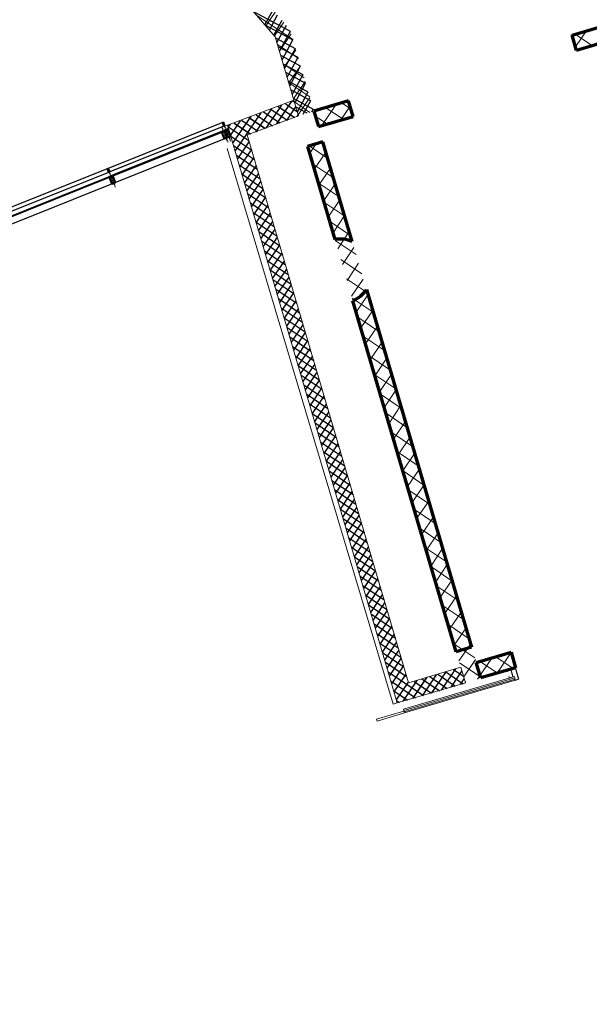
# Model space of a CAD drawing. Header units: millimetres. Extents: x 98667 to 994031, y -2704 to 533009.
# Tile 197 of 256: x 659468 to 666560, y 372241 to 384505. Entities that reach past the tile are written whole.
import ezdxf

# ---------------------------------------------------------------- set-up
doc = ezdxf.new("R2010")
doc.units = ezdxf.units.MM
for name, pattern in [('AP03000E0$0$HIDDEN', [9.525, 6.35, -3.175]), ('CENTER', [50.8, 31.75, -6.35, 6.35, -6.35]), ('sp00000g0$0$CENTER', [50.8, 31.75, -6.35, 6.35, -6.35])]:
    doc.linetypes.add(name, pattern=pattern)
for name, color, linetype, lineweight in [('0_F&B AREA', 3, 'Continuous', 0), ('A-FLOR-HRAL', 1, 'Continuous', 25), ('A-GLAZ', 2, 'Continuous', 25), ('A-GLAZ-MULL', 3, 'Continuous', 35), ('A-GLAZ-PRHT', 1, 'Continuous', 15), ('A-GLAZ-SILL', 1, 'Continuous', 15), ('A-WALL-FNSH', 1, 'Continuous', 15), ('A-WALL-FULL', 6, 'Continuous', 70), ('A-WALL-PATT', 5, 'Continuous', 15), ('AP03000E0$0$A-GLAZ-FULL-EXTR', 2, 'Continuous', 20), ('AP03000E0$0$A-WALL-FNSH', 1, 'Continuous', 15), ('L_3020_WAY_thinn', 1, 'Continuous', 20)]:
    doc.layers.add(name, color=color, linetype=linetype, lineweight=lineweight)
for name, color, linetype in [('A-GLASS', 2, 'Continuous'), ('A-GRID', 1, 'CENTER'), ('A-MULLION', 4, 'Continuous'), ('A-WALL-PATT-50', 5, 'Continuous'), ('sp00000g0$0$S-GRID', 1, 'sp00000g0$0$CENTER')]:
    doc.layers.add(name, color=color, linetype=linetype)
doc.layers.add('AP03000E0$0$A-Slab Edge Guide', color=55, linetype='Continuous', lineweight=15, plot=False)

msp = doc.modelspace()

# ---------------------------------------------------------------- hatches: boundary and pattern name
h = msp.add_hatch(color=251)
h.paths.add_polyline_path([(662026, 383106, -0.414214), (662027, 383109), (662044, 383115), (662042, 383120), (662019, 383111), (662050, 383034), (662073, 383043), (662071, 383048), (662054, 383041, -0.414214), (662052, 383043)])
h.paths.add_polyline_path([(662061, 383122, -0.414214), (662063, 383121), (662089, 383057, -0.414214), (662088, 383055), (662071, 383048), (662073, 383043), (662096, 383053), (662065, 383129), (662059, 383146), (662054, 383144), (662060, 383129, -0.414214), (662059, 383127), (662042, 383120), (662044, 383115)])

# ---------------------------------------------------------------- linework, layer by layer
at = {"color": 251}
msp.add_line((662037, 383029), (643929, 375762), dxfattribs=at)
at = {"layer": '0_F&B AREA', "color": 251, "extrusion": (-0.001106, 0.003735, 0.999992)}
for p, q in [((662650, 384293, -3), (652489, 396029, -58)), ((662882, 383502, 0), (662650, 384293, -3)), ((662056, 383191, 0), (662882, 383502, 0)), ((643850, 375892, 7), (662023, 383185, 0)), ((662023, 383185, 0), (662056, 383191, 0))]:
    msp.add_line(p, q, dxfattribs=at)
at = {"layer": 'A-FLOR-HRAL', "color": 251}
for p, q in [((660573, 382657), (661989, 383225)), ((662008, 383179), (660591, 382610)), ((661989, 383225), (662008, 383179)), ((661991, 383220), (661995, 383221)), ((662005, 383185), (661991, 383220)), ((661993, 383227), (662004, 383231)), ((662011, 383180), (661993, 383227)), ((661995, 383221), (662009, 383186)), ((662004, 383231), (662023, 383185)), ((662009, 383186), (662005, 383185)), ((662023, 383185), (662011, 383180)), ((659173, 382095), (660554, 382649)), ((660554, 382649), (660573, 382603)), ((660558, 382651), (660569, 382655)), ((660558, 382651), (660569, 382655)), ((660576, 382604), (660558, 382651)), ((660576, 382604), (660558, 382651)), ((660569, 382655), (660587, 382609)), ((660569, 382655), (660587, 382609)), ((660571, 382650), (660575, 382651)), ((660585, 382615), (660571, 382650)), ((660591, 382610), (660573, 382657)), ((660575, 382651), (660589, 382616)), ((660573, 382603), (659191, 382049)), ((660556, 382644), (660560, 382645)), ((660570, 382609), (660556, 382644)), ((660560, 382645), (660574, 382610)), ((660574, 382610), (660570, 382609)), ((660587, 382609), (660576, 382604)), ((660587, 382609), (660576, 382604)), ((660589, 382616), (660585, 382615))]:
    msp.add_line(p, q, dxfattribs=at)
at = {"layer": 'A-GLASS', "color": 251}
for p, q in [((662050, 383142), (662012, 383127)), ((662055, 383133), (662052, 383141)), ((662054, 383130), (662017, 383115)), ((660594, 382558), (660577, 382551)), ((660598, 382546), (660582, 382539)), ((660599, 382549), (660596, 382556)), ((660609, 382553), (660606, 382561))]:
    msp.add_line(p, q, dxfattribs=at)
for centre, start, end in [((662050, 383140), 21.8671, 111.8671), ((662053, 383132), 291.8671, 21.8671), ((660594, 382556), 21.8671, 111.8671), ((660597, 382548), 291.8671, 21.8671), ((660608, 382561), 111.8671, 201.8671), ((660611, 382553), 201.8671, 291.8671)]:
    msp.add_arc(centre, 2, start, end, dxfattribs=at)
at = {"layer": 'A-GLAZ', "color": 251}
for p, q in [((660607, 382563), (661993, 383119)), ((660612, 382551), (661998, 383108)), ((661998, 383108), (661982, 383101)), ((661999, 383110), (661996, 383118)), ((662009, 383114), (662006, 383122)), ((662007, 383125), (662023, 383131)), ((662012, 383113), (662028, 383120)), ((659208, 382001), (660594, 382558)), ((659212, 381990), (660598, 382546)), ((660598, 382546), (660582, 382539)), ((660599, 382549), (660596, 382556)), ((660609, 382553), (660606, 382561)), ((660607, 382563), (660624, 382570)), ((660612, 382551), (660628, 382558))]:
    msp.add_line(p, q, dxfattribs=at)
for centre, start, end in [((661994, 383117), 21.8671, 111.8671), ((661997, 383110), 291.8671, 21.8671), ((662008, 383123), 111.8671, 201.8671), ((662011, 383115), 201.8671, 291.8671), ((660594, 382556), 21.8671, 111.8671), ((660597, 382548), 291.8671, 21.8671), ((660608, 382561), 111.8671, 201.8671), ((660611, 382553), 201.8671, 291.8671)]:
    msp.add_arc(centre, 2, start, end, dxfattribs=at)
at = {"layer": 'A-GLAZ-MULL', "color": 251}
for p, q in [((662054, 383144), (662059, 383146)), ((662054, 383144), (662060, 383129)), ((662059, 383146), (662065, 383129)), ((661984, 383097), (662014, 383020)), ((661990, 383094), (662017, 383026)), ((662014, 383020), (662061, 383039)), ((662017, 383026), (662054, 383041)), ((662059, 383127), (662019, 383111)), ((662050, 383034), (662019, 383111)), ((662052, 383043), (662026, 383106)), ((662027, 383109), (662061, 383122)), ((662054, 383041), (662027, 383109)), ((662061, 383039), (662030, 383115)), ((662096, 383053), (662050, 383034)), ((662088, 383055), (662054, 383041)), ((662063, 383121), (662089, 383057)), ((662065, 383129), (662096, 383053)), ((660605, 382543), (660584, 382535)), ((660584, 382535), (660615, 382458)), ((660584, 382535), (660615, 382458)), ((660627, 382547), (660590, 382532)), ((660590, 382532), (660617, 382465)), ((660590, 382532), (660617, 382465)), ((660603, 382561), (660598, 382559)), ((660598, 382559), (660605, 382543)), ((660603, 382561), (660609, 382545)), ((660609, 382545), (660630, 382553)), ((660654, 382480), (660627, 382547)), ((660654, 382480), (660627, 382547)), ((660661, 382477), (660630, 382553)), ((660661, 382477), (660630, 382553)), ((660615, 382458), (660661, 382477)), ((660615, 382458), (660661, 382477)), ((660617, 382465), (660654, 382480)), ((660617, 382465), (660654, 382480))]:
    msp.add_line(p, q, dxfattribs=at)
for centre, start, end in [((662028, 383107), 111.8671, 201.8671), ((662054, 383043), 201.8671, 291.8671), ((662058, 383129), 291.8671, 21.8671), ((662061, 383120), 21.8671, 111.8671), ((662087, 383057), 291.8671, 21.8671)]:
    msp.add_arc(centre, 2, start, end, dxfattribs=at)
at = {"layer": 'A-GLAZ-PRHT', "color": 251}
for p, q in [((662052, 383141), (662055, 383142)), ((662055, 383133), (662052, 383141)), ((662055, 383142), (662058, 383134)), ((662060, 383144), (662062, 383145)), ((662063, 383136), (662060, 383144)), ((662066, 383137), (662062, 383145)), ((662062, 383145), (662066, 383137)), ((662043, 383126), (662052, 383129)), ((662045, 383121), (662043, 383126)), ((662054, 383125), (662045, 383121)), ((662052, 383129), (662054, 383125)), ((662058, 383134), (662055, 383133)), ((662066, 383137), (662063, 383136))]:
    msp.add_line(p, q, dxfattribs=at)
at = {"layer": 'A-GLAZ-PRHT', "color": 251, "linetype": 'Continuous'}
for p, q in [((662052, 383141), (662052, 383141)), ((662053, 383138), (662054, 383142)), ((662054, 383136), (662056, 383140)), ((662063, 383143), (662060, 383144)), ((662064, 383140), (662060, 383142)), ((662065, 383138), (662061, 383140)), ((662062, 383145), (662062, 383145)), ((662049, 383123), (662043, 383125)), ((662047, 383122), (662044, 383123)), ((662051, 383124), (662045, 383126)), ((662045, 383121), (662045, 383121)), ((662053, 383124), (662047, 383127)), ((662053, 383126), (662049, 383128)), ((662053, 383128), (662051, 383129)), ((662055, 383134), (662056, 383138)), ((662056, 383133), (662057, 383136)), ((662058, 383134), (662058, 383134)), ((662065, 383137), (662062, 383138)), ((662063, 383136), (662063, 383136))]:
    msp.add_line(p, q, dxfattribs=at)
at = {"layer": 'A-GLAZ-SILL', "color": 251}
for p, q in [((660661, 382477), (662014, 383020)), ((661986, 383103), (661996, 383107)), ((661988, 383098), (661986, 383103)), ((661998, 383102), (661988, 383098)), ((661999, 383119), (661996, 383118)), ((661996, 383118), (661999, 383110)), ((661996, 383107), (661998, 383102)), ((662002, 383111), (661999, 383119)), ((661999, 383110), (662002, 383111)), ((662006, 383122), (662003, 383121)), ((662003, 383121), (662006, 383113)), ((662009, 383114), (662006, 383122)), ((662006, 383113), (662009, 383114)), ((662023, 383118), (662014, 383114)), ((662014, 383114), (662016, 383110)), ((662016, 383110), (662025, 383113)), ((662025, 383113), (662023, 383118)), ((660587, 382541), (660596, 382545)), ((660587, 382541), (660596, 382545)), ((660589, 382537), (660587, 382541)), ((660589, 382537), (660587, 382541)), ((660598, 382540), (660589, 382537)), ((660598, 382540), (660589, 382537)), ((660599, 382557), (660596, 382556)), ((660599, 382557), (660596, 382556)), ((660596, 382556), (660599, 382549)), ((660596, 382556), (660599, 382549)), ((660596, 382545), (660598, 382540)), ((660596, 382545), (660598, 382540)), ((660602, 382550), (660599, 382557)), ((660602, 382550), (660599, 382557)), ((660599, 382549), (660602, 382550)), ((660599, 382549), (660602, 382550)), ((660606, 382560), (660604, 382559)), ((660606, 382560), (660604, 382559)), ((660604, 382559), (660607, 382551)), ((660604, 382559), (660607, 382551)), ((660609, 382553), (660606, 382560)), ((660609, 382553), (660606, 382560)), ((660607, 382551), (660609, 382553)), ((660607, 382551), (660609, 382553)), ((660624, 382556), (660614, 382552)), ((660624, 382556), (660614, 382552)), ((660614, 382552), (660616, 382548)), ((660614, 382552), (660616, 382548)), ((660616, 382548), (660625, 382551)), ((660616, 382548), (660625, 382551)), ((660625, 382551), (660624, 382556)), ((660625, 382551), (660624, 382556)), ((659261, 381915), (660615, 382458))]:
    msp.add_line(p, q, dxfattribs=at)
at = {"layer": 'A-GLAZ-SILL', "color": 251, "linetype": 'Continuous'}
for p, q in [((661993, 383100), (661987, 383103)), ((661991, 383100), (661987, 383101)), ((661989, 383099), (661988, 383099)), ((661995, 383101), (661989, 383104)), ((661997, 383102), (661991, 383105)), ((661997, 383104), (661993, 383106)), ((661996, 383106), (661995, 383107)), ((662000, 383117), (661996, 383118)), ((662001, 383115), (661997, 383116)), ((662001, 383113), (661997, 383114)), ((661999, 383119), (661998, 383119)), ((662001, 383111), (661998, 383112)), ((662007, 383121), (662004, 383122)), ((662008, 383118), (662004, 383120)), ((662008, 383116), (662005, 383118)), ((662009, 383114), (662005, 383116)), ((662007, 383114), (662006, 383114)), ((662020, 383111), (662014, 383114)), ((662018, 383110), (662015, 383112)), ((662022, 383112), (662016, 383115)), ((662016, 383110), (662016, 383110)), ((662025, 383113), (662018, 383116)), ((662025, 383115), (662020, 383117)), ((662024, 383117), (662022, 383117)), ((660587, 382539), (660589, 382542)), ((660594, 382539), (660587, 382541)), ((660591, 382538), (660587, 382540)), ((660588, 382537), (660591, 382543)), ((660589, 382537), (660588, 382537)), ((660596, 382540), (660589, 382542)), ((660590, 382537), (660593, 382544)), ((660598, 382540), (660591, 382543)), ((660592, 382538), (660595, 382545)), ((660597, 382542), (660593, 382544)), ((660594, 382539), (660596, 382544)), ((660596, 382544), (660595, 382545)), ((660600, 382555), (660596, 382556)), ((660596, 382540), (660597, 382542)), ((660600, 382555), (660597, 382557)), ((660601, 382553), (660597, 382555)), ((660601, 382553), (660597, 382554)), ((660599, 382557), (660598, 382557)), ((660601, 382551), (660598, 382553)), ((660602, 382551), (660598, 382552)), ((660601, 382549), (660598, 382551)), ((660599, 382557), (660599, 382557)), ((660601, 382549), (660599, 382550)), ((660599, 382549), (660599, 382549)), ((660607, 382558), (660604, 382560)), ((660608, 382557), (660604, 382558)), ((660608, 382556), (660604, 382558)), ((660607, 382559), (660605, 382560)), ((660609, 382555), (660605, 382556)), ((660609, 382554), (660605, 382556)), ((660606, 382560), (660606, 382560)), ((660609, 382553), (660606, 382554)), ((660609, 382552), (660606, 382554)), ((660607, 382552), (660606, 382552)), ((660607, 382552), (660607, 382552)), ((660621, 382550), (660614, 382552)), ((660622, 382550), (660615, 382553)), ((660620, 382549), (660615, 382551)), ((660619, 382549), (660615, 382550)), ((660623, 382550), (660616, 382553)), ((660618, 382548), (660616, 382549)), ((660616, 382548), (660616, 382548)), ((660624, 382551), (660617, 382554)), ((660625, 382551), (660618, 382554)), ((660625, 382553), (660620, 382555)), ((660625, 382552), (660620, 382554)), ((660624, 382555), (660622, 382556)), ((660624, 382554), (660622, 382555))]:
    msp.add_line(p, q, dxfattribs=at)
at = {"layer": 'A-GRID', "color": 251}
for p, q in [((661979, 383175), (662058, 382979)), ((662015, 383189), (662093, 382993)), ((660579, 382613), (660658, 382417)), ((660579, 382613), (660658, 382417))]:
    msp.add_line(p, q, dxfattribs=at)
at = {"layer": 'A-MULLION', "color": 251}
for p, q in [((662004, 383105), (661984, 383097)), ((662027, 383109), (661990, 383094)), ((662003, 383123), (661998, 383121)), ((661998, 383121), (662004, 383105)), ((662003, 383123), (662009, 383107)), ((662009, 383107), (662030, 383115)), ((660605, 382543), (660584, 382535)), ((660627, 382547), (660590, 382532)), ((660603, 382561), (660598, 382559)), ((660598, 382559), (660605, 382543)), ((660603, 382561), (660609, 382545)), ((660609, 382545), (660630, 382553))]:
    msp.add_line(p, q, dxfattribs=at)
at = {"layer": 'A-WALL-FNSH', "color": 251, "linetype": 'ByBlock'}
for p, q in [((666955, 384504, 0), (666341, 384322, 0)), ((666341, 384322, 0), (666344, 384312))]:
    msp.add_line(p, q, dxfattribs=at)
at = {"layer": 'A-WALL-FNSH', "color": 251}
for p, q in [((665584, 376625), (665536, 376611)), ((665536, 376611), (665540, 376595)), ((665540, 376609), (665582, 376621)), ((665543, 376596), (665540, 376609)), ((665540, 376595), (665543, 376596)), ((665582, 376621), (665679, 376291)), ((665683, 376289), (665584, 376625)), ((665583, 376416), (665535, 376402)), ((665535, 376402), (665539, 376386)), ((665539, 376400), (665581, 376412)), ((665542, 376387), (665539, 376400)), ((665581, 376412), (665608, 376320)), ((665612, 376318), (665583, 376416)), ((665683, 376289), (665640, 376433)), ((665683, 376289), (665640, 376433)), ((664245, 375916), (665627, 376322)), ((664250, 375901), (665632, 376307)), ((664254, 375885), (665636, 376292)), ((664259, 375870), (665625, 376272)), ((665539, 376386), (665542, 376387)), ((665562, 376320), (665559, 376319)), ((665559, 376319), (665564, 376304)), ((665566, 376308), (665562, 376320)), ((665564, 376304), (665612, 376318)), ((665608, 376320), (665566, 376308)), ((665625, 376272), (665621, 376287)), ((665636, 376292), (665627, 376323)), ((665633, 376291), (665630, 376290)), ((665630, 376290), (665635, 376275)), ((665637, 376279), (665633, 376291)), ((665635, 376275), (665683, 376289)), ((665679, 376291), (665637, 376279)), ((664259, 375870), (664245, 375916)), ((664252, 375894), (663912, 375792)), ((663919, 375768), (663912, 375792)), ((664259, 375870), (663919, 375768))]:
    msp.add_line(p, q, dxfattribs=at)
at = {"layer": 'A-WALL-FULL', "color": 251, "linetype": 'ByBlock'}
for p, q in [((666345, 384312), (666777, 384439)), ((666401, 384120), (666345, 384312)), ((666833, 384249), (666401, 384120)), ((663562, 383493), (663130, 383366)), ((663619, 383301), (663562, 383493)), ((663130, 383366), (663187, 383174)), ((663187, 383174), (663619, 383301)), ((663244, 382982), (663052, 382926)), ((663052, 382926), (663393, 381766)), ((663609, 381742), (663244, 382982)), ((663785, 381143), (665095, 376689)), ((664903, 376633), (663617, 381005)), ((665095, 376689), (664903, 376633)), ((665152, 376498), (665585, 376625)), ((665585, 376625), (665641, 376433)), ((665208, 376306), (665152, 376498)), ((665641, 376433), (665208, 376306))]:
    msp.add_line(p, q, dxfattribs=at)
for start, end in [(67.7163, 99.2438), (293.5439, 325.0842)]:
    msp.add_arc((663457, 381372), 400, start, end, dxfattribs=at)
at = {"layer": 'A-WALL-PATT', "color": 251, "linetype": 'Continuous'}
for p, q in [((662417, 384562), (662868, 384258)), ((662532, 384428), (662648, 384600)), ((662640, 384304), (662756, 384476)), ((662703, 384112), (662848, 384328)), ((666383, 384323), (666598, 384178)), ((666387, 384167), (666520, 384363)), ((662679, 384195), (662939, 384020)), ((662761, 383914), (662906, 384130)), ((662749, 383956), (663009, 383782)), ((662819, 383717), (662964, 383932)), ((662819, 383718), (663079, 383543)), ((662878, 383519), (663023, 383734)), ((662936, 383321), (663081, 383536)), ((662412, 383111), (662605, 383397)), ((662669, 383208), (662861, 383494)), ((662683, 383427), (662887, 383290)), ((662865, 383496), (662889, 383480)), ((662889, 383480), (663080, 383351)), ((663228, 383186), (663403, 383446)), ((663278, 383409), (663494, 383264)), ((663466, 383256), (663582, 383428)), ((663476, 383468), (663593, 383389)), ((662123, 382965), (662349, 383301)), ((662318, 383289), (662522, 383152)), ((662501, 383358), (662704, 383221)), ((662925, 383304), (662935, 383320)), ((663139, 383338), (663164, 383376)), ((663148, 383305), (663296, 383206)), ((662065, 383163), (662092, 383204)), ((662136, 383221), (662340, 383084)), ((662096, 383056), (662356, 382881)), ((662181, 382767), (662326, 382983)), ((663072, 382932), (663304, 382775)), ((663078, 382837), (663159, 382957)), ((662166, 382818), (662426, 382643)), ((662239, 382568), (662385, 382785)), ((663136, 382640), (663281, 382854)), ((663115, 382711), (663374, 382536)), ((663194, 382442), (663339, 382656)), ((662236, 382580), (662497, 382404)), ((662297, 382370), (662443, 382587)), ((663185, 382472), (663445, 382297)), ((663252, 382245), (663397, 382459)), ((662306, 382341), (662567, 382166)), ((662355, 382172), (662501, 382389)), ((662414, 381974), (662559, 382191)), ((663256, 382233), (663515, 382058)), ((663310, 382047), (663455, 382261)), ((662376, 382103), (662637, 381928)), ((663369, 381850), (663513, 382064)), ((662472, 381776), (662618, 381993)), ((663326, 381994), (663585, 381819)), ((662446, 381865), (662707, 381689)), ((662530, 381578), (662676, 381795)), ((663427, 381652), (663571, 381866)), ((663396, 381755), (663656, 381579)), ((663485, 381455), (663630, 381669)), ((662516, 381626), (662777, 381451)), ((662588, 381380), (662734, 381597)), ((663467, 381516), (663726, 381340)), ((663543, 381257), (663688, 381471)), ((662586, 381388), (662847, 381212)), ((662646, 381182), (662792, 381399)), ((662705, 380984), (662851, 381201)), ((663537, 381276), (663797, 381101)), ((663601, 381060), (663746, 381274)), ((662656, 381150), (662917, 380974)), ((663659, 380862), (663804, 381076)), ((662763, 380786), (662909, 381003)), ((663608, 381037), (663867, 380862)), ((662726, 380911), (662988, 380736)), ((663717, 380665), (663862, 380879)), ((662821, 380588), (662967, 380805)), ((663678, 380798), (663938, 380623)), ((662796, 380673), (663058, 380497)), ((662879, 380390), (663025, 380608)), ((663775, 380467), (663920, 380681)), ((663748, 380559), (664008, 380383)), ((663833, 380269), (663978, 380484)), ((662866, 380435), (663128, 380259)), ((662937, 380192), (663084, 380410)), ((663819, 380320), (664078, 380144)), ((662936, 380197), (663198, 380020)), ((662995, 379994), (663142, 380212)), ((663892, 380072), (664036, 380286)), ((663889, 380080), (664149, 379905)), ((663950, 379874), (664095, 380089)), ((663006, 379958), (663268, 379782)), ((663054, 379796), (663200, 380014)), ((663959, 379841), (664219, 379666)), ((664008, 379677), (664153, 379891)), ((663076, 379720), (663338, 379544)), ((663112, 379598), (663258, 379816)), ((663170, 379400), (663317, 379618)), ((664030, 379602), (664290, 379426)), ((664066, 379479), (664211, 379694)), ((663146, 379482), (663409, 379305)), ((664124, 379282), (664269, 379496)), ((663228, 379202), (663375, 379420)), ((664100, 379363), (664360, 379187)), ((663216, 379243), (663479, 379067)), ((663286, 379004), (663433, 379222)), ((664182, 379084), (664327, 379299)), ((664171, 379124), (664430, 378948)), ((664240, 378887), (664385, 379101)), ((663286, 379005), (663549, 378828)), ((663345, 378806), (663491, 379024)), ((664241, 378885), (664501, 378709)), ((664298, 378689), (664443, 378904)), ((663356, 378767), (663619, 378590)), ((663403, 378607), (663550, 378826)), ((663461, 378409), (663608, 378628)), ((664311, 378645), (664571, 378470)), ((664356, 378492), (664501, 378707)), ((663426, 378528), (663689, 378352)), ((664414, 378294), (664560, 378509)), ((663519, 378211), (663666, 378430)), ((664382, 378406), (664642, 378230)), ((663496, 378290), (663759, 378113)), ((664473, 378097), (664618, 378312)), ((663577, 378013), (663724, 378232)), ((664452, 378167), (664712, 377991)), ((664531, 377899), (664676, 378114)), ((663566, 378052), (663829, 377875)), ((663635, 377815), (663783, 378034)), ((664522, 377928), (664782, 377752)), ((664589, 377702), (664734, 377917)), ((663636, 377814), (663900, 377636)), ((663694, 377617), (663841, 377836)), ((663752, 377419), (663899, 377638)), ((664593, 377689), (664853, 377513)), ((664647, 377504), (664792, 377719)), ((663706, 377575), (663970, 377398)), ((664705, 377307), (664850, 377522)), ((663810, 377221), (663957, 377440)), ((664663, 377449), (664923, 377274)), ((663776, 377337), (664040, 377160)), ((664763, 377109), (664908, 377324)), ((663868, 377023), (664016, 377242)), ((664733, 377210), (664994, 377034)), ((663846, 377099), (664110, 376921)), ((663926, 376825), (664074, 377044)), ((664821, 376912), (664966, 377127)), ((664804, 376971), (665064, 376795)), ((664879, 376714), (665025, 376929)), ((663916, 376860), (664180, 376683)), ((663984, 376627), (664132, 376847)), ((664043, 376429), (664190, 376649)), ((664874, 376732), (665134, 376556)), ((664937, 376517), (665083, 376732)), ((663986, 376622), (664250, 376444)), ((664996, 376319), (665141, 376534)), ((665168, 376291), (665346, 376554)), ((665398, 376570), (665612, 376424)), ((665409, 376363), (665585, 376624)), ((664101, 376231), (664248, 376451)), ((664867, 376413), (664993, 376328)), ((664945, 376493), (665220, 376307)), ((665200, 376512), (665416, 376366)), ((664056, 376384), (664491, 376091)), ((664365, 376054), (664540, 376315)), ((664473, 376295), (664689, 376150)), ((664603, 376124), (664779, 376387)), ((664670, 376354), (664887, 376208)), ((664841, 376194), (664974, 376392)), ((664159, 376033), (664307, 376253)), ((665015, 376253), (665023, 376248)), ((664126, 376145), (664293, 376033))]:
    msp.add_line(p, q, dxfattribs=at)
at = {"layer": 'A-WALL-PATT', "color": 251, "linetype": 'ByBlock'}
for p, q in [((662056, 383191), (662882, 383502)), ((662882, 383502), (662938, 383309)), ((662938, 383309), (662301, 383069)), ((664169, 375997), (662056, 383191)), ((662301, 383069), (664309, 376246)), ((664309, 376246), (664960, 376441)), ((664960, 376441), (665017, 376246)), ((665017, 376246), (664169, 375997))]:
    msp.add_line(p, q, dxfattribs=at)
at = {"layer": 'A-WALL-PATT-50', "color": 251, "linetype": 'Continuous'}
for p, q in [((662521, 384442), (662623, 384629)), ((662840, 384356), (662376, 384609)), ((662576, 384378), (662678, 384565)), ((662632, 384314), (662734, 384501)), ((662871, 384249), (662524, 384438)), ((662671, 384220), (662789, 384437)), ((662903, 384141), (662655, 384276)), ((662703, 384113), (662838, 384361)), ((662735, 384005), (662870, 384253)), ((662934, 384033), (662686, 384169)), ((662766, 383897), (662901, 384145)), ((662966, 383926), (662718, 384061)), ((662798, 383789), (662933, 384037)), ((662997, 383818), (662750, 383953)), ((662830, 383682), (662965, 383930)), ((663029, 383711), (662781, 383846)), ((662861, 383574), (662996, 383822)), ((663060, 383603), (662813, 383738)), ((663092, 383496), (662845, 383630)), ((662893, 383466), (663028, 383714)), ((663124, 383388), (662876, 383523)), ((662925, 383359), (663060, 383606)), ((662409, 383106), (662601, 383392)), ((662537, 383154), (662730, 383441)), ((662595, 383390), (662799, 383253)), ((662665, 383203), (662858, 383489)), ((662686, 383424), (662890, 383287)), ((662778, 383459), (662923, 383361)), ((662793, 383251), (662906, 383419)), ((662869, 383493), (662889, 383480)), ((663045, 383341), (662908, 383415)), ((662998, 383327), (663091, 383498)), ((663106, 383359), (663123, 383390)), ((662123, 382965), (662345, 383296)), ((662152, 382866), (662473, 383344)), ((662322, 383287), (662526, 383150)), ((662413, 383321), (662617, 383184)), ((662504, 383356), (662708, 383219)), ((662921, 383299), (662935, 383320)), ((662061, 383175), (662321, 383000)), ((662065, 383163), (662089, 383199)), ((662094, 383064), (662217, 383247)), ((662140, 383218), (662343, 383081)), ((662231, 383252), (662434, 383116)), ((662096, 383056), (662356, 382881)), ((662131, 382937), (662391, 382762)), ((662181, 382767), (662326, 382983)), ((662166, 382818), (662426, 382643)), ((662210, 382668), (662355, 382884)), ((662239, 382568), (662385, 382785)), ((662201, 382699), (662461, 382524)), ((662268, 382469), (662414, 382686)), ((662236, 382580), (662497, 382404)), ((662297, 382370), (662443, 382587)), ((662271, 382460), (662532, 382285)), ((662326, 382271), (662472, 382488)), ((662306, 382341), (662567, 382166)), ((662355, 382172), (662501, 382389)), ((662385, 382073), (662530, 382290)), ((662341, 382222), (662602, 382047)), ((662414, 381974), (662559, 382191)), ((662376, 382103), (662637, 381928)), ((662443, 381875), (662588, 382092)), ((662411, 381984), (662672, 381808)), ((662472, 381776), (662618, 381993)), ((662446, 381865), (662707, 381689)), ((662501, 381677), (662647, 381894)), ((662530, 381578), (662676, 381795)), ((662481, 381746), (662742, 381570)), ((662559, 381479), (662705, 381696)), ((662516, 381626), (662777, 381451)), ((662588, 381380), (662734, 381597)), ((662551, 381507), (662812, 381332)), ((662617, 381281), (662763, 381498)), ((662586, 381388), (662847, 381212)), ((662646, 381182), (662792, 381399)), ((662675, 381083), (662821, 381300)), ((662621, 381269), (662882, 381093)), ((662705, 380984), (662851, 381201)), ((662656, 381150), (662917, 380974)), ((662734, 380885), (662880, 381102)), ((662691, 381031), (662953, 380855)), ((662763, 380786), (662909, 381003)), ((662726, 380911), (662988, 380736)), ((662792, 380687), (662938, 380904)), ((662761, 380792), (663023, 380616)), ((662821, 380588), (662967, 380805)), ((662850, 380489), (662996, 380706)), ((662796, 380673), (663058, 380497)), ((662879, 380390), (663025, 380608)), ((662831, 380554), (663093, 380378)), ((662908, 380291), (663054, 380509)), ((662866, 380435), (663128, 380259)), ((662937, 380192), (663084, 380410)), ((662901, 380316), (663163, 380140)), ((662936, 380197), (663198, 380020)), ((662966, 380093), (663113, 380311)), ((662995, 379994), (663142, 380212)), ((662971, 380077), (663233, 379901)), ((663025, 379895), (663171, 380113)), ((663006, 379958), (663268, 379782)), ((663054, 379796), (663200, 380014)), ((663041, 379839), (663303, 379663)), ((663083, 379697), (663229, 379915)), ((663076, 379720), (663338, 379544)), ((663112, 379598), (663258, 379816)), ((663141, 379499), (663287, 379717)), ((663111, 379601), (663373, 379424)), ((663170, 379400), (663317, 379618)), ((663146, 379482), (663409, 379305)), ((663199, 379301), (663346, 379519)), ((663181, 379363), (663444, 379186)), ((663228, 379202), (663375, 379420)), ((663216, 379243), (663479, 379067)), ((663257, 379103), (663404, 379321)), ((663286, 379004), (663433, 379222)), ((663251, 379124), (663514, 378948)), ((663315, 378905), (663462, 379123)), ((663286, 379005), (663549, 378828)), ((663345, 378806), (663491, 379024)), ((663321, 378886), (663584, 378709)), ((663374, 378707), (663520, 378925)), ((663356, 378767), (663619, 378590)), ((663403, 378607), (663550, 378826)), ((663432, 378508), (663579, 378727)), ((663391, 378648), (663654, 378471)), ((663461, 378409), (663608, 378628)), ((663426, 378528), (663689, 378352)), ((663490, 378310), (663637, 378529)), ((663461, 378409), (663724, 378232)), ((663519, 378211), (663666, 378430)), ((663496, 378290), (663759, 378113)), ((663548, 378112), (663695, 378331)), ((663531, 378171), (663794, 377994)), ((663577, 378013), (663724, 378232)), ((663606, 377914), (663753, 378133)), ((663566, 378052), (663829, 377875)), ((663635, 377815), (663783, 378034)), ((663601, 377933), (663865, 377756)), ((663664, 377716), (663812, 377935)), ((663636, 377814), (663900, 377636)), ((663694, 377617), (663841, 377836)), ((663671, 377694), (663935, 377517)), ((663723, 377518), (663870, 377737)), ((663752, 377419), (663899, 377638)), ((663706, 377575), (663970, 377398)), ((663781, 377320), (663928, 377539)), ((663741, 377456), (664005, 377279)), ((663810, 377221), (663957, 377440)), ((663776, 377337), (664040, 377160)), ((663839, 377122), (663986, 377341)), ((663811, 377218), (664075, 377040)), ((663868, 377023), (664016, 377242)), ((663897, 376924), (664045, 377143)), ((663846, 377099), (664110, 376921)), ((663926, 376825), (664074, 377044)), ((663881, 376980), (664145, 376802)), ((663955, 376726), (664103, 376946)), ((663916, 376860), (664180, 376683)), ((663984, 376627), (664132, 376847)), ((663951, 376741), (664215, 376564)), ((664014, 376528), (664161, 376748)), ((664043, 376429), (664190, 376649)), ((663986, 376622), (664250, 376444)), ((664072, 376330), (664219, 376550)), ((664021, 376503), (664285, 376325)), ((664101, 376231), (664248, 376451)), ((664719, 376155), (664896, 376418)), ((664870, 376410), (664993, 376328)), ((664056, 376384), (664495, 376089)), ((664130, 376132), (664278, 376352)), ((664243, 376015), (664417, 376275)), ((664362, 376050), (664537, 376311)), ((664476, 376293), (664693, 376147)), ((664481, 376085), (664657, 376346)), ((664575, 376322), (664792, 376176)), ((664600, 376120), (664776, 376382)), ((664673, 376351), (664891, 376205)), ((664772, 376381), (664990, 376234)), ((664838, 376190), (664974, 376392)), ((664957, 376225), (665003, 376293)), ((664091, 376265), (664396, 376060)), ((664159, 376033), (664307, 376253)), ((664378, 376263), (664594, 376118)), ((664126, 376145), (664297, 376031)), ((664161, 376026), (664198, 376002))]:
    msp.add_line(p, q, dxfattribs=at)
at = {"layer": 'AP03000E0$0$A-GLAZ-FULL-EXTR', "color": 251, "linetype": 'Continuous'}
msp.add_arc((717502, 197719), 179339, 89.99555, 114.84719, dxfattribs=at)
at = {"layer": 'AP03000E0$0$A-Slab Edge Guide', "color": 251, "linetype": 'AP03000E0$0$HIDDEN'}
msp.add_arc((717516, 197696), 180466, 89.99998, 131.00001, dxfattribs=at)
at = {"layer": 'AP03000E0$0$A-WALL-FNSH', "color": 251, "linetype": 'AP03000E0$0$HIDDEN'}
for radius in [179866, 179861, 179716]:
    msp.add_arc((717516, 197696), radius, 89.99998, 131.00001, dxfattribs=at)
at = {"layer": 'L_3020_WAY_thinn', "color": 251}
for p, q in [((664117, 375981), (662050, 382901)), ((664169, 375997), (664117, 375981))]:
    msp.add_line(p, q, dxfattribs=at)
at = {"layer": 'sp00000g0$0$S-GRID', "color": 251}
msp.add_arc((717516, 197696), 180466, 90, 130.99999, dxfattribs=at)

doc.saveas('drawing.dxf')
